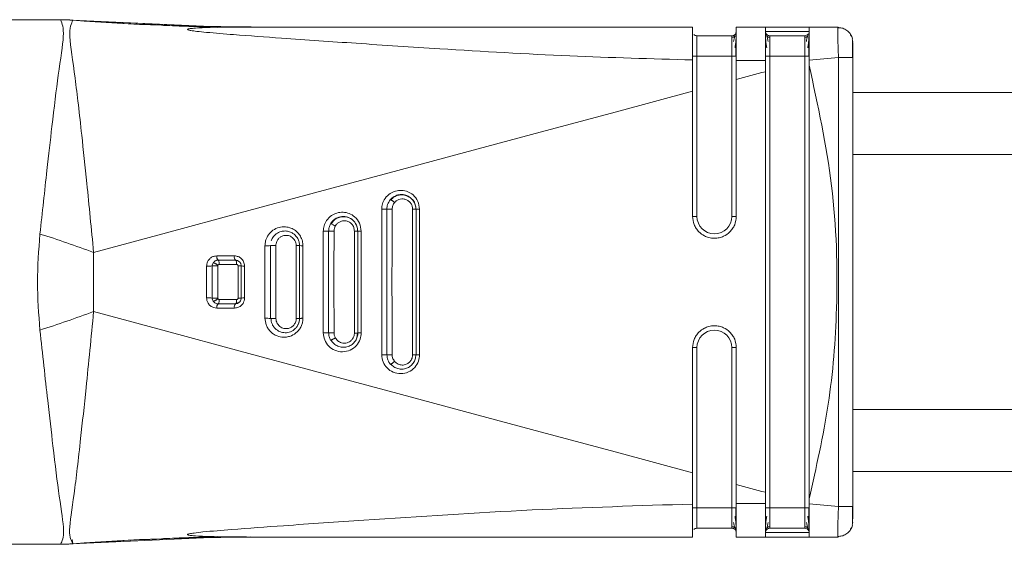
# Model space of a CAD drawing. Header units: millimetres. Extents: x -450 to 1926, y -64 to 425.
# Tile 12 of 41: x -213 to -179, y 391 to 409. Entities that reach past the tile are written whole.
import ezdxf

# ---------------------------------------------------------------- set-up
doc = ezdxf.new("R2010")
doc.units = ezdxf.units.MM
doc.linetypes.add('SLD-Solid', pattern=[0])

msp = doc.modelspace()

# ---------------------------------------------------------------- linework, layer by layer
at = {"color": 7, "linetype": 'SLD-Solid', "lineweight": 18}
for p, q in [((-227.196, 409.142), (-211.822, 409.142)), ((-211.488, 409.133), (-211.825, 409.142)), ((-211.375, 409.126), (-211.825, 409.142)), ((-211.822, 409.142), (-211.82, 409.142)), ((-206.647, 408.907), (-211.415, 409.129)), ((-207.021, 408.924), (-211.415, 409.129)), ((-211.377, 409.126), (-211.377, 409.126)), ((-205.859, 408.896), (-207.459, 408.925)), ((-205.855, 408.896), (-206.354, 408.905)), ((-190.096, 408.892), (-205.29, 408.892)), ((-187.596, 408.892), (-188.596, 408.892)), ((-186.096, 408.892), (-187.596, 408.892)), ((-185.096, 408.892), (-186.096, 408.892)), ((-185.096, 408.892), (-185.101, 408.853)), ((-188.746, 408.592), (-189.946, 408.592)), ((-186.096, 408.742), (-187.596, 408.742)), ((-186.246, 408.592), (-187.446, 408.592)), ((-184.596, 408.392), (-184.614, 408.485)), ((-184.604, 408.366), (-184.604, 408.437)), ((-189.946, 407.892), (-189.946, 402.392)), ((-188.746, 407.892), (-189.946, 407.892)), ((-188.746, 402.392), (-188.746, 407.892)), ((-187.446, 407.892), (-187.446, 392.392)), ((-186.246, 407.892), (-187.446, 407.892)), ((-186.246, 392.392), (-186.246, 407.892)), ((-185.086, 407.847), (-186.096, 407.754)), ((-185.086, 407.847), (-185.086, 392.438)), ((-184.596, 407.847), (-184.613, 407.847)), ((-184.596, 407.847), (-184.596, 392.438)), ((-190.096, 406.689), (-190.096, 407.761)), ((-186.096, 407.754), (-186.096, 407.585)), ((-118.186, 406.642), (-184.596, 406.642)), ((-118.186, 404.517), (-184.596, 404.517)), ((-200.775, 402.638), (-200.775, 397.647)), ((-199.714, 402.642), (-199.714, 397.642)), ((-199.596, 402.642), (-199.714, 402.642)), ((-199.596, 402.642), (-199.596, 397.642)), ((-199.596, 401.1), (-199.596, 402.642)), ((-199.473, 397.646), (-199.473, 402.638)), ((-190.096, 402.392), (-189.946, 402.392)), ((-188.596, 402.392), (-188.746, 402.392)), ((-202.779, 401.888), (-202.779, 398.397)), ((-202.596, 398.393), (-202.596, 401.892)), ((-201.711, 401.892), (-201.711, 398.392)), ((-201.596, 401.892), (-201.711, 401.892)), ((-201.596, 401.892), (-201.596, 398.392)), ((-210.668, 399.128), (-210.668, 401.157)), ((-204.783, 401.388), (-204.783, 398.897)), ((-204.596, 398.893), (-204.596, 401.392)), ((-204.407, 398.893), (-204.407, 401.392)), ((-203.596, 401.392), (-203.708, 401.392)), ((-203.708, 401.392), (-203.708, 398.892)), ((-203.596, 401.392), (-203.596, 398.892)), ((-206.39, 400.89), (-206.416, 400.888)), ((-206.396, 400.892), (-205.796, 400.892)), ((-206.354, 400.742), (-205.755, 400.742)), ((-206.596, 399.593), (-206.596, 400.692)), ((-206.405, 399.593), (-206.405, 400.692)), ((-205.705, 400.692), (-205.705, 399.592)), ((-205.596, 400.692), (-205.596, 399.592)), ((-206.396, 399.392), (-206.39, 399.396)), ((-205.796, 399.392), (-206.396, 399.392)), ((-205.755, 399.542), (-206.354, 399.542)), ((-205.596, 399.592), (-205.603, 399.592)), ((-199.596, 397.642), (-199.596, 399.193)), ((-203.596, 398.892), (-203.708, 398.892)), ((-201.596, 398.392), (-201.711, 398.392)), ((-201.626, 398.232), (-201.6, 398.392)), ((-190.096, 397.892), (-189.946, 397.892)), ((-189.946, 397.892), (-189.946, 392.392)), ((-188.746, 392.392), (-188.746, 397.892)), ((-188.596, 397.892), (-188.746, 397.892)), ((-199.596, 397.642), (-199.714, 397.642)), ((-118.186, 395.767), (-184.596, 395.767)), ((-184.596, 393.642), (-118.186, 393.642)), ((-186.096, 392.7), (-186.096, 392.531)), ((-188.746, 392.392), (-189.946, 392.392)), ((-188.596, 392.392), (-188.746, 392.392)), ((-186.246, 392.392), (-187.446, 392.392)), ((-186.096, 392.392), (-186.246, 392.392)), ((-185.086, 392.438), (-186.096, 392.531)), ((-188.746, 391.692), (-189.946, 391.692)), ((-187.595, 391.62), (-187.596, 391.606)), ((-186.246, 391.692), (-187.446, 391.692)), ((-184.596, 391.892), (-184.614, 391.8)), ((-211.415, 391.156), (-206.647, 391.378)), ((-211.415, 391.156), (-206.647, 391.378)), ((-211.404, 391.303), (-211.377, 391.161)), ((-207.448, 391.36), (-205.855, 391.389)), ((-206.768, 391.373), (-206.354, 391.38)), ((-190.096, 391.392), (-205.29, 391.392)), ((-187.596, 391.392), (-188.596, 391.392)), ((-187.596, 391.542), (-186.096, 391.542)), ((-187.596, 391.392), (-186.096, 391.392)), ((-185.096, 391.392), (-186.096, 391.392)), ((-185.102, 391.413), (-185.096, 391.392)), ((-227.196, 391.142), (-211.822, 391.142)), ((-211.825, 391.143), (-211.375, 391.159))]:
    msp.add_line(p, q, dxfattribs=at)
at = {"color": 7, "linetype": 'SLD-Solid', "lineweight": 18, "flags": 128}
for points in [[(-188.596, 407.892), (-188.598, 407.892), (-188.607, 407.892), (-188.621, 407.892), (-188.64, 407.892), (-188.662, 407.892), (-188.688, 407.892), (-188.716, 407.892), (-188.746, 407.892)], [(-186.096, 407.892), (-186.098, 407.892), (-186.107, 407.892), (-186.121, 407.892), (-186.14, 407.892), (-186.162, 407.892), (-186.188, 407.892), (-186.216, 407.892), (-186.246, 407.892)], [(-188.596, 407.091), (-188.471, 407.125), (-188.346, 407.158), (-188.221, 407.192), (-188.096, 407.225), (-187.971, 407.259), (-187.846, 407.292), (-187.721, 407.326), (-187.596, 407.359)], [(-210.668, 401.157), (-208.163, 401.832), (-205.634, 402.513), (-203.083, 403.2), (-200.513, 403.891), (-197.926, 404.586), (-195.326, 405.285), (-192.715, 405.986), (-190.096, 406.689)], [(-210.668, 399.128), (-208.163, 398.453), (-205.634, 397.772), (-203.083, 397.085), (-200.513, 396.394), (-197.926, 395.698), (-195.326, 395), (-192.715, 394.299), (-190.096, 393.596)], [(-188.596, 393.194), (-188.471, 393.16), (-188.346, 393.127), (-188.221, 393.093), (-188.096, 393.06), (-187.971, 393.026), (-187.846, 392.993), (-187.721, 392.959), (-187.596, 392.926)]]:
    msp.add_lwpolyline(points, dxfattribs=at)
at = {"color": 7, "linetype": 'SLD-Solid', "lineweight": 18}
for centre, radius, start, end in [((-211.748, 403.567), 5.57, 86.1769, 90.5995), ((-205.29, 489.022), 80.13, 265.64339, 269.99986), ((-188.746, 408.742), 0.15, 270, 0), ((-186.246, 408.742), 0.15, 270, 320.6906), ((-200.728, 404.343), 1.706, 268.4051, 274.4186), ((-200.723, 315.308), 87.334, 89.7977, 89.91687), ((-199.5, 403.673), 1.035, 264.6998, 271.498), ((-202.617, 401.714), 0.428, 54.2171, 78.721), ((-189.346, 402.392), 0.6, 180, 0), ((-222.48, 369.746), 33.558, 69.391, 72.7177), ((-202.728, 403.655), 1.768, 268.361, 274.2988), ((-202.691, 285.343), 116.549, 89.86212, 89.95306), ((-201.502, 402.948), 1.06, 264.9592, 271.3924), ((-204.729, 403.176), 1.789, 268.2904, 274.2827), ((-203.505, 402.448), 1.06, 265.0922, 271.3252), ((-206.27, 401.005), 0.169, 168.7435, 221.9554), ((-205.666, 401.005), 0.172, 168.8508, 221.0261), ((-206.732, 403.755), 3.065, 268.9755, 272.5392), ((-206.659, 221.292), 179.4, 89.91884, 89.97984), ((-205.507, 402.365), 1.675, 266.9844, 270.7971), ((-206.732, 396.531), 3.065, 87.4603, 91.0247), ((-206.27, 399.28), 0.169, 138.0445, 191.2565), ((-205.666, 399.279), 0.172, 138.9733, 191.1497), ((-205.507, 397.92), 1.675, 89.2028, 93.0156), ((-222.484, 430.537), 33.558, 287.2885, 290.6152), ((-204.729, 397.109), 1.788, 85.7175, 91.7101), ((-202.728, 396.63), 1.768, 85.7013, 91.6393), ((-201.502, 397.337), 1.06, 88.608, 95.0416), ((-189.346, 397.892), 0.6, 0, 180), ((-200.728, 395.942), 1.706, 85.5816, 91.5954), ((-199.5, 396.612), 1.035, 88.5027, 95.3013), ((-188.746, 391.542), 0.15, 359.9966, 90), ((-186.246, 391.542), 0.15, 22.9533, 90), ((-205.29, 311.263), 80.13, 90.00014, 94.35661), ((-211.748, 396.718), 5.57, 269.4004, 273.8231)]:
    msp.add_arc(centre, radius, start, end, dxfattribs=at)
for points, knots in [([(-212.511, 401.789), (-212.43, 402.533), (-212.289, 403.843), (-212.073, 405.714), (-211.877, 407.378), (-211.641, 408.762), (-211.75, 409.009), (-211.807, 409.136)], [0, 0, 0, 0, 0.1900085, 0.3346503, 0.5383376, 0.7615276, 1, 1, 1, 1]), ([(-211.807, 409.136), (-211.812, 409.138), (-211.82, 409.142), (-211.821, 409.142), (-211.822, 409.142)], [0, 0, 0, 0, 0.561067, 1, 1, 1, 1]), ([(-211.822, 409.142), (-211.739, 409.142), (-211.59, 409.14), (-211.442, 409.13), (-211.377, 409.126)], [0, 0, 0, 0, 0.559994, 1, 1, 1, 1]), ([(-210.668, 401.157), (-210.746, 401.96), (-210.882, 403.379), (-211.105, 405.447), (-211.308, 407.277), (-211.559, 408.777), (-211.439, 409.005), (-211.377, 409.124)], [0, 0, 0, 0, 0.190167, 0.336225, 0.540876, 0.762002, 1, 1, 1, 1]), ([(-211.377, 409.124), (-211.377, 409.125), (-211.378, 409.126), (-211.377, 409.126), (-211.377, 409.126)], [0, 0, 0, 0, 0.5563332, 1, 1, 1, 1]), ([(-211.377, 409.126), (-210.203, 409.051), (-208.106, 408.917), (-206.005, 408.9), (-205.081, 408.892)], [0, 0, 0, 0, 0.560021, 1, 1, 1, 1]), ([(-206.407, 408.877), (-206.74, 408.889), (-207.388, 408.912), (-207.983, 408.936), (-208.272, 408.948)], [0, 0, 0, 0, 0.515573, 1, 1, 1, 1]), ([(-205.29, 408.892), (-205.817, 408.891), (-206.454, 408.89), (-207.134, 408.858), (-207.315, 408.843), (-207.391, 408.83), (-207.418, 408.824), (-207.435, 408.818), (-207.443, 408.81), (-207.44, 408.802), (-207.419, 408.792), (-207.381, 408.782), (-207.286, 408.763), (-207.089, 408.738), (-206.603, 408.689), (-205.632, 408.612), (-203.918, 408.488), (-201.557, 408.325), (-198.258, 408.109), (-194.404, 407.884), (-191.503, 407.801), (-190.096, 407.761)], [0, 0, 0, 0, 0.079633, 0.096416, 0.106506, 0.108989, 0.110947, 0.112535, 0.113904, 0.115836, 0.117972, 0.120667, 0.124353, 0.135955, 0.15357, 0.20236, 0.286651, 0.417176, 0.562519, 0.787792, 1, 1, 1, 1]), ([(-190.096, 408.564), (-190.096, 408.657), (-190.096, 408.847), (-190.096, 408.877), (-190.096, 408.892)], [0, 0, 0, 0, 0.489594, 1, 1, 1, 1]), ([(-188.596, 407.741), (-188.596, 407.897), (-188.596, 408.209), (-188.596, 408.585), (-188.596, 408.842), (-188.596, 408.876), (-188.596, 408.892)], [0, 0, 0, 0, 0.249034, 0.499186, 0.749184, 1, 1, 1, 1]), ([(-187.596, 407.738), (-187.596, 407.897), (-187.596, 408.206), (-187.595, 408.58), (-187.596, 408.841), (-187.596, 408.875), (-187.596, 408.892)], [0, 0, 0, 0, 0.256857, 0.499427, 0.744777, 1, 1, 1, 1]), ([(-186.096, 407.754), (-186.096, 407.904), (-186.096, 408.204), (-186.096, 408.576), (-186.096, 408.847), (-186.096, 408.877), (-186.096, 408.892)], [0, 0, 0, 0, 0.250255, 0.500093, 0.749776, 1, 1, 1, 1]), ([(-184.631, 408.563), (-184.655, 408.609), (-184.703, 408.702), (-184.825, 408.803), (-184.966, 408.866), (-185.066, 408.87), (-185.114, 408.873)], [0, 0, 0, 0, 0.25578, 0.515825, 0.767388, 1, 1, 1, 1]), ([(-185.101, 408.853), (-185.103, 408.843), (-185.109, 408.813), (-185.109, 408.601), (-185.104, 408.322), (-185.095, 408.06), (-185.089, 407.919), (-185.086, 407.847)], [0, 0, 0, 0, 0.149471, 0.429111, 0.704279, 0.849702, 1, 1, 1, 1]), ([(-184.631, 408.563), (-184.655, 408.609), (-184.703, 408.702), (-184.825, 408.803), (-184.959, 408.863), (-185.051, 408.868), (-185.091, 408.87)], [0, 0, 0, 0, 0.265791, 0.536014, 0.797424, 1, 1, 1, 1]), ([(-190.096, 407.761), (-190.096, 407.919), (-190.096, 408.229), (-190.096, 408.454), (-190.096, 408.564)], [0, 0, 0, 0, 0.509532, 1, 1, 1, 1]), ([(-190.054, 408.64), (-190.053, 408.639), (-190.042, 408.621), (-190.003, 408.6), (-189.965, 408.595), (-189.946, 408.592)], [0, 0, 0, 0, 0.038266, 0.519133, 1, 1, 1, 1]), ([(-189.946, 408.592), (-189.946, 408.582), (-189.946, 408.561), (-189.946, 408.399), (-189.946, 408.168), (-189.946, 407.984), (-189.946, 407.892)], [0, 0, 0, 0, 0.250154, 0.499436, 0.749043, 1, 1, 1, 1]), ([(-188.746, 407.892), (-188.746, 407.984), (-188.746, 408.168), (-188.746, 408.399), (-188.746, 408.561), (-188.746, 408.582), (-188.746, 408.592)], [0, 0, 0, 0, 0.250957, 0.500564, 0.749846, 1, 1, 1, 1]), ([(-188.639, 408.58), (-188.647, 408.573), (-188.662, 408.561), (-188.689, 408.548), (-188.717, 408.54), (-188.736, 408.539), (-188.746, 408.539)], [0, 0, 0, 0, 0.262688, 0.519982, 0.767001, 1, 1, 1, 1]), ([(-188.619, 408.662), (-188.624, 408.652), (-188.633, 408.634), (-188.655, 408.557), (-188.676, 408.458), (-188.69, 408.393)], [0, 0, 0, 0, 0.258386, 0.511098, 1, 1, 1, 1]), ([(-188.639, 408.175), (-188.632, 408.223), (-188.618, 408.321), (-188.605, 408.457), (-188.597, 408.583), (-188.596, 408.646), (-188.596, 408.678)], [0, 0, 0, 0, 0.238341, 0.484239, 0.738095, 1, 1, 1, 1]), ([(-188.596, 408.565), (-188.596, 408.575), (-188.596, 408.615), (-188.596, 408.636), (-188.596, 408.652)], [0, 0, 0, 0, 0.2721124, 1, 1, 1, 1]), ([(-187.596, 408.742), (-187.596, 408.727), (-187.596, 408.698), (-187.596, 408.512), (-187.596, 408.318), (-187.596, 408.121), (-187.596, 407.972), (-187.596, 407.892)], [0, 0, 0, 0, 0.2760948, 0.5225118, 0.6631331, 0.8208207, 1, 1, 1, 1]), ([(-187.596, 408.679), (-187.595, 408.647), (-187.595, 408.584), (-187.587, 408.459), (-187.573, 408.323), (-187.559, 408.225), (-187.552, 408.177)], [0, 0, 0, 0, 0.261923, 0.515785, 0.761658, 1, 1, 1, 1]), ([(-187.502, 408.395), (-187.52, 408.463), (-187.547, 408.566), (-187.573, 408.653), (-187.581, 408.676), (-187.585, 408.688)], [0, 0, 0, 0, 0.485076, 0.738499, 1, 1, 1, 1]), ([(-187.446, 408.539), (-187.455, 408.54), (-187.474, 408.54), (-187.502, 408.548), (-187.529, 408.561), (-187.544, 408.573), (-187.552, 408.579)], [0, 0, 0, 0, 0.233002, 0.48002, 0.737312, 1, 1, 1, 1]), ([(-187.446, 408.592), (-187.446, 408.582), (-187.446, 408.561), (-187.446, 408.399), (-187.446, 408.168), (-187.446, 407.984), (-187.446, 407.892)], [0, 0, 0, 0, 0.250154, 0.499436, 0.749043, 1, 1, 1, 1]), ([(-186.246, 407.892), (-186.246, 407.984), (-186.246, 408.168), (-186.246, 408.399), (-186.246, 408.561), (-186.246, 408.582), (-186.246, 408.592)], [0, 0, 0, 0, 0.250957, 0.500564, 0.749846, 1, 1, 1, 1]), ([(-186.139, 408.58), (-186.147, 408.573), (-186.162, 408.561), (-186.189, 408.548), (-186.217, 408.54), (-186.236, 408.539), (-186.246, 408.539)], [0, 0, 0, 0, 0.262688, 0.519982, 0.767001, 1, 1, 1, 1]), ([(-186.119, 408.662), (-186.124, 408.652), (-186.133, 408.634), (-186.155, 408.557), (-186.176, 408.458), (-186.19, 408.393)], [0, 0, 0, 0, 0.2583861, 0.5110976, 1, 1, 1, 1]), ([(-186.139, 408.175), (-186.132, 408.223), (-186.118, 408.321), (-186.105, 408.457), (-186.097, 408.583), (-186.096, 408.646), (-186.096, 408.678)], [0, 0, 0, 0, 0.238341, 0.484239, 0.738095, 1, 1, 1, 1]), ([(-184.604, 408.483), (-184.612, 408.513), (-184.628, 408.577), (-184.661, 408.596), (-184.678, 408.607)], [0, 0, 0, 0, 0.475268, 1, 1, 1, 1]), ([(-190.096, 408.493), (-190.096, 408.477), (-190.096, 408.418), (-190.096, 408.295), (-190.096, 408.108), (-190.096, 407.967), (-190.096, 407.892)], [0, 0, 0, 0, 0.1011808, 0.3670655, 0.6645026, 1, 1, 1, 1]), ([(-188.606, 407.885), (-188.606, 407.937), (-188.606, 408.042), (-188.606, 408.193), (-188.606, 408.334), (-188.606, 408.413), (-188.606, 408.452)], [0, 0, 0, 0, 0.250243, 0.500316, 0.750205, 1, 1, 1, 1]), ([(-186.106, 407.885), (-186.106, 407.937), (-186.106, 408.042), (-186.106, 408.193), (-186.106, 408.334), (-186.106, 408.413), (-186.106, 408.452)], [0, 0, 0, 0, 0.250243, 0.500316, 0.750205, 1, 1, 1, 1]), ([(-184.604, 408.234), (-184.604, 408.272), (-184.604, 408.36), (-184.604, 408.409), (-184.604, 408.437)], [0, 0, 0, 0, 0.429234, 1, 1, 1, 1]), ([(-184.604, 407.841), (-184.604, 407.904), (-184.604, 408.03), (-184.604, 408.181), (-184.604, 408.249), (-184.604, 408.272)], [0, 0, 0, 0, 0.3973457, 0.7943908, 1, 1, 1, 1]), ([(-184.604, 407.841), (-184.604, 407.904), (-184.604, 408.029), (-184.604, 408.166), (-184.604, 408.223), (-184.604, 408.234)], [0, 0, 0, 0, 0.445098, 0.889843, 1, 1, 1, 1]), ([(-184.596, 408.36), (-184.596, 408.355), (-184.596, 408.337), (-184.596, 408.214), (-184.596, 408.036), (-184.596, 407.91), (-184.596, 407.847)], [0, 0, 0, 0, 0.123721, 0.463842, 0.732823, 1, 1, 1, 1]), ([(-184.613, 407.847), (-184.618, 407.847), (-184.631, 407.847), (-184.732, 407.847), (-184.892, 407.847), (-185.022, 407.847), (-185.086, 407.847)], [0, 0, 0, 0, 0.151362, 0.434241, 0.717121, 1, 1, 1, 1]), ([(-188.596, 407.741), (-188.596, 407.618), (-188.596, 407.402), (-188.596, 407.185), (-188.596, 407.091)], [0, 0, 0, 0, 0.570582, 1, 1, 1, 1]), ([(-188.596, 407.741), (-188.408, 407.74), (-188.074, 407.738), (-187.741, 407.738), (-187.596, 407.738)], [0, 0, 0, 0, 0.563222, 1, 1, 1, 1]), ([(-187.596, 407.359), (-187.596, 407.429), (-187.596, 407.556), (-187.596, 407.682), (-187.596, 407.738)], [0, 0, 0, 0, 0.5536399, 1, 1, 1, 1]), ([(-186.096, 407.585), (-185.796, 406.21), (-185.197, 403.463), (-185.077, 399.538), (-185.361, 395.933), (-185.85, 393.779), (-186.096, 392.7)], [0, 0, 0, 0, 0.28024, 0.559855, 0.779601, 1, 1, 1, 1]), ([(-186.096, 407.585), (-186.096, 404.807), (-186.096, 399.845), (-186.096, 394.883), (-186.096, 392.7)], [0, 0, 0, 0, 0.559993, 1, 1, 1, 1]), ([(-187.596, 392.926), (-187.596, 395.62), (-187.596, 400.431), (-187.596, 405.242), (-187.596, 407.359)], [0, 0, 0, 0, 0.560031, 1, 1, 1, 1]), ([(-188.596, 407.091), (-188.596, 406.214), (-188.596, 404.648), (-188.596, 403.082), (-188.596, 402.392)], [0, 0, 0, 0, 0.560002, 1, 1, 1, 1]), ([(-190.096, 402.392), (-190.096, 403.194), (-190.096, 404.627), (-190.096, 406.059), (-190.096, 406.689)], [0, 0, 0, 0, 0.559985, 1, 1, 1, 1]), ([(-199.473, 402.638), (-199.485, 402.731), (-199.508, 402.917), (-199.673, 403.127), (-199.874, 403.25), (-200.085, 403.297), (-200.296, 403.275), (-200.499, 403.184), (-200.66, 403.028), (-200.758, 402.832), (-200.77, 402.699), (-200.775, 402.638)], [0, 0, 0, 0, 0.134387, 0.270116, 0.373824, 0.479039, 0.584256, 0.685463, 0.805996, 0.909843, 1, 1, 1, 1]), ([(-200.478, 402.964), (-200.451, 402.992), (-200.396, 403.049), (-200.28, 403.114), (-200.126, 403.152), (-199.953, 403.133), (-199.802, 403.056), (-199.688, 402.946), (-199.611, 402.805), (-199.601, 402.696), (-199.596, 402.642)], [0, 0, 0, 0, 0.095895, 0.194773, 0.322721, 0.484171, 0.61556, 0.73382, 0.86996, 1, 1, 1, 1]), ([(-199.6, 402.635), (-199.604, 402.686), (-199.611, 402.787), (-199.68, 402.925), (-199.783, 403.035), (-199.915, 403.109), (-200.062, 403.14), (-200.211, 403.125), (-200.352, 403.067), (-200.424, 402.996), (-200.46, 402.961)], [0, 0, 0, 0, 0.124866, 0.249809, 0.374627, 0.499292, 0.623933, 0.748773, 0.874061, 1, 1, 1, 1]), ([(-200.596, 402.642), (-200.592, 402.696), (-200.581, 402.814), (-200.515, 402.911), (-200.478, 402.964)], [0, 0, 0, 0, 0.457769, 1, 1, 1, 1]), ([(-200.478, 402.964), (-200.477, 402.965), (-200.473, 402.966), (-200.461, 402.962), (-200.446, 402.954), (-200.428, 402.943), (-200.407, 402.929), (-200.384, 402.911), (-200.358, 402.89), (-200.34, 402.875), (-200.331, 402.868)], [0, 0, 0, 0, 0.136994, 0.267534, 0.389021, 0.499979, 0.610951, 0.732451, 0.863, 1, 1, 1, 1]), ([(-200.415, 402.642), (-200.41, 402.685), (-200.402, 402.768), (-200.354, 402.836), (-200.331, 402.868)], [0, 0, 0, 0, 0.522143, 1, 1, 1, 1]), ([(-200.331, 402.868), (-200.312, 402.887), (-200.272, 402.929), (-200.189, 402.974), (-200.086, 402.998), (-199.974, 402.987), (-199.868, 402.94), (-199.783, 402.861), (-199.725, 402.758), (-199.718, 402.681), (-199.714, 402.642)], [0, 0, 0, 0, 0.093826, 0.204031, 0.329319, 0.463373, 0.598394, 0.732574, 0.866939, 1, 1, 1, 1]), ([(-201.477, 401.889), (-201.489, 401.982), (-201.513, 402.17), (-201.681, 402.381), (-201.886, 402.504), (-202.1, 402.548), (-202.313, 402.521), (-202.513, 402.427), (-202.668, 402.271), (-202.763, 402.079), (-202.774, 401.948), (-202.779, 401.888)], [0, 0, 0, 0, 0.135185, 0.272261, 0.377488, 0.484751, 0.591543, 0.692042, 0.810013, 0.911732, 1, 1, 1, 1]), ([(-200.596, 397.643), (-200.598, 398.579), (-200.601, 400.245), (-200.598, 401.912), (-200.596, 402.642)], [0, 0, 0, 0, 0.561705, 1, 1, 1, 1]), ([(-200.415, 397.643), (-200.418, 398.579), (-200.424, 400.245), (-200.417, 401.911), (-200.415, 402.642)], [0, 0, 0, 0, 0.561693, 1, 1, 1, 1]), ([(-202.596, 401.892), (-202.593, 401.935), (-202.587, 402.02), (-202.551, 402.096), (-202.533, 402.134)], [0, 0, 0, 0, 0.50105, 1, 1, 1, 1]), ([(-202.533, 402.134), (-202.512, 402.167), (-202.468, 402.235), (-202.368, 402.318), (-202.258, 402.371), (-202.143, 402.394), (-202.007, 402.393), (-201.855, 402.343), (-201.713, 402.229), (-201.615, 402.076), (-201.602, 401.953), (-201.596, 401.892)], [0, 0, 0, 0, 0.088729, 0.182864, 0.293162, 0.36578, 0.450942, 0.602861, 0.721548, 0.864409, 1, 1, 1, 1]), ([(-201.672, 402.138), (-201.68, 402.156), (-201.712, 402.223), (-201.813, 402.307), (-201.959, 402.376), (-202.121, 402.391), (-202.278, 402.354), (-202.42, 402.268), (-202.483, 402.178), (-202.515, 402.133)], [0, 0, 0, 0, 0.056988, 0.213687, 0.370114, 0.526557, 0.683434, 0.841164, 1, 1, 1, 1]), ([(-202.367, 402.062), (-202.353, 402.084), (-202.322, 402.132), (-202.249, 402.193), (-202.148, 402.238), (-202.026, 402.248), (-201.902, 402.213), (-201.798, 402.135), (-201.726, 402.023), (-201.716, 401.936), (-201.711, 401.892)], [0, 0, 0, 0, 0.084422, 0.185892, 0.306091, 0.441556, 0.582282, 0.721931, 0.861634, 1, 1, 1, 1]), ([(-201.6, 401.885), (-201.602, 401.94), (-201.607, 402.031), (-201.653, 402.108), (-201.672, 402.138)], [0, 0, 0, 0, 0.610837, 1, 1, 1, 1]), ([(-190.096, 402.392), (-190.085, 402.298), (-190.07, 402.153), (-189.977, 401.979), (-189.865, 401.84), (-189.716, 401.73), (-189.534, 401.659), (-189.358, 401.635), (-189.184, 401.654), (-188.996, 401.718), (-188.837, 401.828), (-188.718, 401.973), (-188.622, 402.148), (-188.606, 402.295), (-188.596, 402.392)], [0, 0, 0, 0, 0.120108, 0.183377, 0.248622, 0.347038, 0.415602, 0.496941, 0.57136, 0.638217, 0.748801, 0.813411, 0.876907, 1, 1, 1, 1]), ([(-212.511, 398.495), (-212.553, 399.044), (-212.638, 400.142), (-212.553, 401.24), (-212.511, 401.789)], [0, 0, 0, 0, 0.4999724, 1, 1, 1, 1]), ([(-203.48, 401.389), (-203.484, 401.441), (-203.492, 401.555), (-203.556, 401.706), (-203.652, 401.836), (-203.774, 401.939), (-203.938, 402.017), (-204.14, 402.048), (-204.36, 402.009), (-204.557, 401.895), (-204.694, 401.733), (-204.77, 401.559), (-204.778, 401.443), (-204.783, 401.388)], [0, 0, 0, 0, 0.075669, 0.164787, 0.233499, 0.310956, 0.398367, 0.4985, 0.611916, 0.727202, 0.830679, 0.920924, 1, 1, 1, 1]), ([(-204.565, 401.565), (-204.561, 401.576), (-204.537, 401.636), (-204.466, 401.743), (-204.346, 401.833), (-204.215, 401.883), (-204.083, 401.9), (-203.942, 401.875), (-203.826, 401.819), (-203.731, 401.741), (-203.656, 401.642), (-203.605, 401.52), (-203.599, 401.434), (-203.596, 401.392)], [0, 0, 0, 0, 0.0236084, 0.1396056, 0.2697524, 0.340778, 0.4429848, 0.5541538, 0.6464589, 0.720712, 0.8173315, 0.9103731, 1, 1, 1, 1]), ([(-202.411, 398.393), (-202.412, 399.041), (-202.415, 400.208), (-202.412, 401.374), (-202.411, 401.892)], [0, 0, 0, 0, 0.555969, 1, 1, 1, 1]), ([(-202.411, 401.892), (-202.408, 401.926), (-202.404, 401.986), (-202.378, 402.039), (-202.367, 402.062)], [0, 0, 0, 0, 0.573714, 1, 1, 1, 1]), ([(-201.596, 398.392), (-201.596, 399.076), (-201.596, 400.242), (-201.596, 401.409), (-201.596, 401.892)], [0, 0, 0, 0, 0.585648, 1, 1, 1, 1]), ([(-201.477, 398.396), (-201.477, 399.078), (-201.477, 400.242), (-201.477, 401.406), (-201.477, 401.889)], [0, 0, 0, 0, 0.585647, 1, 1, 1, 1]), ([(-204.407, 401.392), (-204.406, 401.414), (-204.403, 401.463), (-204.377, 401.544), (-204.325, 401.625), (-204.244, 401.695), (-204.136, 401.741), (-204.007, 401.747), (-203.864, 401.698), (-203.764, 401.597), (-203.715, 401.484), (-203.711, 401.423), (-203.708, 401.392)], [0, 0, 0, 0, 0.058992, 0.132132, 0.227579, 0.317583, 0.425083, 0.546249, 0.671117, 0.835444, 0.918174, 1, 1, 1, 1]), ([(-204.595, 401.392), (-204.594, 401.392), (-204.592, 401.392), (-204.577, 401.392), (-204.559, 401.392), (-204.536, 401.392), (-204.51, 401.392), (-204.479, 401.392), (-204.443, 401.392), (-204.42, 401.392), (-204.407, 401.392)], [0, 0, 0, 0, 0.137223, 0.267433, 0.387963, 0.497455, 0.608552, 0.730615, 0.862046, 1, 1, 1, 1]), ([(-203.596, 398.892), (-203.596, 399.375), (-203.596, 400.208), (-203.596, 401.041), (-203.596, 401.392)], [0, 0, 0, 0, 0.578624, 1, 1, 1, 1]), ([(-203.48, 398.896), (-203.481, 399.377), (-203.481, 400.208), (-203.481, 401.039), (-203.48, 401.389)], [0, 0, 0, 0, 0.578625, 1, 1, 1, 1]), ([(-206.436, 401.038), (-206.465, 401.036), (-206.527, 401.032), (-206.621, 400.991), (-206.701, 400.925), (-206.755, 400.843), (-206.782, 400.764), (-206.785, 400.713), (-206.786, 400.69)], [0, 0, 0, 0, 0.162686, 0.346492, 0.557609, 0.726171, 0.874109, 1, 1, 1, 1]), ([(-206.596, 400.692), (-206.594, 400.713), (-206.591, 400.751), (-206.573, 400.784), (-206.565, 400.799)], [0, 0, 0, 0, 0.542875, 1, 1, 1, 1]), ([(-206.565, 400.799), (-206.563, 400.8), (-206.561, 400.802), (-206.549, 400.8), (-206.531, 400.795), (-206.508, 400.784), (-206.48, 400.77), (-206.451, 400.754), (-206.423, 400.736), (-206.405, 400.725), (-206.397, 400.719)], [0, 0, 0, 0, 0.1137724, 0.2366497, 0.3664462, 0.5000007, 0.6335551, 0.7633513, 0.8862281, 1, 1, 1, 1]), ([(-206.391, 400.889), (-206.404, 400.889), (-206.431, 400.889), (-206.471, 400.877), (-206.502, 400.862), (-206.516, 400.849), (-206.52, 400.846)], [0, 0, 0, 0, 0.275568, 0.577942, 0.880948, 1, 1, 1, 1]), ([(-205.835, 401.039), (-205.947, 401.039), (-206.148, 401.039), (-206.348, 401.038), (-206.436, 401.038)], [0, 0, 0, 0, 0.5619577, 1, 1, 1, 1]), ([(-206.397, 400.719), (-206.394, 400.722), (-206.39, 400.729), (-206.38, 400.736), (-206.368, 400.741), (-206.359, 400.742), (-206.354, 400.742)], [0, 0, 0, 0, 0.229475, 0.460672, 0.730808, 1, 1, 1, 1]), ([(-205.484, 400.69), (-205.491, 400.741), (-205.503, 400.841), (-205.592, 400.952), (-205.705, 401.024), (-205.789, 401.034), (-205.835, 401.039)], [0, 0, 0, 0, 0.27039, 0.535775, 0.744539, 1, 1, 1, 1]), ([(-205.599, 400.692), (-205.599, 400.705), (-205.601, 400.733), (-205.614, 400.772), (-205.634, 400.808), (-205.661, 400.838), (-205.694, 400.862), (-205.73, 400.878), (-205.761, 400.886), (-205.78, 400.886), (-205.785, 400.886)], [0, 0, 0, 0, 0.136117, 0.27231, 0.408174, 0.543208, 0.67737, 0.810754, 0.943671, 1, 1, 1, 1]), ([(-205.755, 400.742), (-205.75, 400.742), (-205.738, 400.741), (-205.725, 400.733), (-205.716, 400.724), (-205.71, 400.714), (-205.706, 400.704), (-205.706, 400.696), (-205.705, 400.692)], [0, 0, 0, 0, 0.2216346, 0.4400982, 0.584189, 0.7205944, 0.8567161, 1, 1, 1, 1]), ([(-206.786, 400.69), (-206.786, 400.485), (-206.787, 400.12), (-206.786, 399.756), (-206.786, 399.595)], [0, 0, 0, 0, 0.560123, 1, 1, 1, 1]), ([(-206.405, 400.692), (-206.404, 400.697), (-206.404, 400.707), (-206.399, 400.715), (-206.397, 400.719)], [0, 0, 0, 0, 0.514525, 1, 1, 1, 1]), ([(-205.484, 399.595), (-205.484, 399.796), (-205.484, 400.161), (-205.484, 400.526), (-205.484, 400.69)], [0, 0, 0, 0, 0.551131, 1, 1, 1, 1]), ([(-206.786, 399.595), (-206.784, 399.566), (-206.779, 399.501), (-206.736, 399.403), (-206.656, 399.315), (-206.55, 399.257), (-206.472, 399.25), (-206.436, 399.247)], [0, 0, 0, 0, 0.15664, 0.347141, 0.566253, 0.797598, 1, 1, 1, 1]), ([(-206.565, 399.486), (-206.574, 399.502), (-206.592, 399.535), (-206.594, 399.573), (-206.596, 399.593)], [0, 0, 0, 0, 0.495741, 1, 1, 1, 1]), ([(-206.596, 399.593), (-206.595, 399.593), (-206.592, 399.593), (-206.58, 399.593), (-206.56, 399.593), (-206.534, 399.593), (-206.502, 399.593), (-206.469, 399.593), (-206.436, 399.593), (-206.415, 399.593), (-206.405, 399.593)], [0, 0, 0, 0, 0.113929, 0.236843, 0.366573, 0.5, 0.633427, 0.763157, 0.886071, 1, 1, 1, 1]), ([(-206.565, 399.486), (-206.563, 399.485), (-206.561, 399.483), (-206.549, 399.484), (-206.531, 399.49), (-206.508, 399.501), (-206.48, 399.515), (-206.451, 399.531), (-206.423, 399.548), (-206.405, 399.56), (-206.397, 399.566)], [0, 0, 0, 0, 0.113774, 0.236652, 0.366448, 0.500002, 0.633556, 0.763352, 0.886228, 1, 1, 1, 1]), ([(-206.557, 399.489), (-206.546, 399.474), (-206.525, 399.445), (-206.481, 399.414), (-206.435, 399.396), (-206.404, 399.395), (-206.39, 399.395)], [0, 0, 0, 0, 0.267922, 0.531824, 0.792487, 1, 1, 1, 1]), ([(-206.397, 399.566), (-206.399, 399.57), (-206.404, 399.579), (-206.404, 399.588), (-206.405, 399.593)], [0, 0, 0, 0, 0.556659, 1, 1, 1, 1]), ([(-206.354, 399.542), (-206.358, 399.543), (-206.366, 399.543), (-206.377, 399.548), (-206.388, 399.555), (-206.394, 399.562), (-206.397, 399.566)], [0, 0, 0, 0, 0.2307988, 0.45919, 0.7320226, 1, 1, 1, 1]), ([(-206.39, 399.396), (-206.387, 399.398), (-206.378, 399.402), (-206.366, 399.434), (-206.356, 399.483), (-206.355, 399.523), (-206.354, 399.542)], [0, 0, 0, 0, 0.182912, 0.455275, 0.727637, 1, 1, 1, 1]), ([(-205.835, 399.246), (-205.788, 399.252), (-205.696, 399.262), (-205.596, 399.332), (-205.533, 399.411), (-205.493, 399.494), (-205.487, 399.56), (-205.484, 399.595)], [0, 0, 0, 0, 0.261453, 0.508983, 0.649421, 0.811251, 1, 1, 1, 1]), ([(-205.785, 399.399), (-205.78, 399.399), (-205.761, 399.399), (-205.73, 399.407), (-205.694, 399.423), (-205.661, 399.447), (-205.634, 399.477), (-205.614, 399.513), (-205.601, 399.552), (-205.599, 399.58), (-205.599, 399.593)], [0, 0, 0, 0, 0.056351, 0.189271, 0.322658, 0.456811, 0.59185, 0.727707, 0.863912, 1, 1, 1, 1]), ([(-205.781, 399.414), (-205.769, 399.414), (-205.745, 399.415), (-205.711, 399.425), (-205.679, 399.442), (-205.651, 399.466), (-205.628, 399.495), (-205.612, 399.529), (-205.603, 399.562), (-205.603, 399.584), (-205.603, 399.592)], [0, 0, 0, 0, 0.127996, 0.256077, 0.384726, 0.514235, 0.6447, 0.77607, 0.907997, 1, 1, 1, 1]), ([(-205.705, 399.592), (-205.706, 399.587), (-205.707, 399.575), (-205.715, 399.562), (-205.724, 399.552), (-205.734, 399.547), (-205.744, 399.543), (-205.752, 399.543), (-205.755, 399.542)], [0, 0, 0, 0, 0.217305, 0.430777, 0.575827, 0.714334, 0.853388, 1, 1, 1, 1]), ([(-205.603, 399.592), (-205.603, 399.592), (-205.606, 399.592), (-205.625, 399.592), (-205.659, 399.592), (-205.69, 399.592), (-205.705, 399.592)], [0, 0, 0, 0, 0.026954, 0.351303, 0.675651, 1, 1, 1, 1]), ([(-211.377, 391.161), (-211.439, 391.259), (-211.561, 391.453), (-211.339, 392.776), (-211.139, 394.533), (-210.904, 396.691), (-210.754, 398.239), (-210.668, 399.128)], [0, 0, 0, 0, 0.215583, 0.424685, 0.63353, 0.789403, 1, 1, 1, 1]), ([(-206.436, 399.247), (-206.324, 399.246), (-206.124, 399.246), (-205.923, 399.246), (-205.835, 399.246)], [0, 0, 0, 0, 0.558055, 1, 1, 1, 1]), ([(-204.783, 398.897), (-204.775, 398.821), (-204.763, 398.704), (-204.691, 398.558), (-204.636, 398.485), (-204.572, 398.417), (-204.493, 398.353), (-204.346, 398.276), (-204.176, 398.242), (-204.01, 398.254), (-203.841, 398.305), (-203.696, 398.402), (-203.587, 398.532), (-203.526, 398.647), (-203.487, 398.77), (-203.483, 398.854), (-203.48, 398.896)], [0, 0, 0, 0, 0.108868, 0.170073, 0.235648, 0.243541, 0.308214, 0.38546, 0.48989, 0.563467, 0.631506, 0.750347, 0.814407, 0.877392, 0.939244, 1, 1, 1, 1]), ([(-204.596, 398.893), (-204.595, 398.893), (-204.592, 398.893), (-204.585, 398.893), (-204.578, 398.893), (-204.577, 398.893)], [0, 0, 0, 0, 0.445046, 0.925147, 1, 1, 1, 1]), ([(-204.578, 398.903), (-204.576, 398.87), (-204.573, 398.803), (-204.543, 398.707), (-204.497, 398.619), (-204.414, 398.518), (-204.278, 398.427), (-204.088, 398.389), (-203.898, 398.426), (-203.763, 398.516), (-203.689, 398.601), (-203.667, 398.644), (-203.66, 398.658)], [0, 0, 0, 0, 0.075886, 0.151571, 0.226946, 0.301943, 0.45009, 0.597139, 0.743746, 0.890512, 0.964424, 1, 1, 1, 1]), ([(-204.577, 398.893), (-204.572, 398.893), (-204.561, 398.893), (-204.536, 398.893), (-204.505, 398.893), (-204.471, 398.893), (-204.438, 398.893), (-204.417, 398.893), (-204.407, 398.893)], [0, 0, 0, 0, 0.148617, 0.327954, 0.507287, 0.681651, 0.84686, 1, 1, 1, 1]), ([(-203.708, 398.892), (-203.71, 398.871), (-203.712, 398.822), (-203.739, 398.741), (-203.79, 398.659), (-203.872, 398.589), (-203.98, 398.544), (-204.109, 398.538), (-204.252, 398.587), (-204.352, 398.688), (-204.4, 398.801), (-204.405, 398.863), (-204.407, 398.893)], [0, 0, 0, 0, 0.05889, 0.131984, 0.227373, 0.317308, 0.424713, 0.545782, 0.670567, 0.834795, 0.917467, 1, 1, 1, 1]), ([(-203.596, 398.892), (-203.598, 398.858), (-203.603, 398.788), (-203.625, 398.706), (-203.654, 398.666), (-203.661, 398.655)], [0, 0, 0, 0, 0.414742, 0.836034, 1, 1, 1, 1]), ([(-203.66, 398.658), (-203.652, 398.672), (-203.628, 398.715), (-203.605, 398.795), (-203.601, 398.86), (-203.599, 398.892)], [0, 0, 0, 0, 0.20608, 0.603144, 1, 1, 1, 1]), ([(-203.48, 398.896), (-203.496, 398.896), (-203.526, 398.896), (-203.562, 398.895), (-203.59, 398.894), (-203.594, 398.893), (-203.596, 398.892)], [0, 0, 0, 0, 0.243609, 0.467621, 0.72131, 1, 1, 1, 1]), ([(-211.807, 391.149), (-211.75, 391.256), (-211.637, 391.468), (-211.847, 392.694), (-212.04, 394.293), (-212.267, 396.243), (-212.421, 397.669), (-212.511, 398.495)], [0, 0, 0, 0, 0.215496, 0.427053, 0.635274, 0.788728, 1, 1, 1, 1]), ([(-202.779, 398.397), (-202.769, 398.313), (-202.75, 398.145), (-202.602, 397.93), (-202.385, 397.782), (-202.118, 397.729), (-201.85, 397.789), (-201.634, 397.948), (-201.5, 398.165), (-201.484, 398.323), (-201.477, 398.396)], [0, 0, 0, 0, 0.121562, 0.244482, 0.372443, 0.505911, 0.640023, 0.770914, 0.893144, 1, 1, 1, 1]), ([(-202.596, 398.393), (-202.595, 398.393), (-202.592, 398.393), (-202.58, 398.393), (-202.561, 398.393), (-202.536, 398.393), (-202.506, 398.393), (-202.473, 398.393), (-202.441, 398.393), (-202.421, 398.393), (-202.411, 398.393)], [0, 0, 0, 0, 0.11449, 0.237535, 0.367026, 0.499999, 0.632972, 0.762464, 0.885509, 1, 1, 1, 1]), ([(-202.533, 398.151), (-202.551, 398.189), (-202.587, 398.265), (-202.593, 398.35), (-202.596, 398.393)], [0, 0, 0, 0, 0.499024, 1, 1, 1, 1]), ([(-202.367, 398.223), (-202.381, 398.255), (-202.406, 398.309), (-202.409, 398.368), (-202.411, 398.393)], [0, 0, 0, 0, 0.584591, 1, 1, 1, 1]), ([(-201.711, 398.392), (-201.712, 398.373), (-201.714, 398.332), (-201.733, 398.264), (-201.773, 398.186), (-201.838, 398.117), (-201.921, 398.067), (-202.013, 398.041), (-202.133, 398.042), (-202.27, 398.093), (-202.335, 398.18), (-202.367, 398.223)], [0, 0, 0, 0, 0.0609743, 0.1340307, 0.2260478, 0.3422097, 0.4352678, 0.5408216, 0.6547701, 0.8280016, 1, 1, 1, 1]), ([(-201.596, 398.392), (-201.597, 398.356), (-201.599, 398.3), (-201.619, 398.249), (-201.626, 398.23)], [0, 0, 0, 0, 0.6456853, 1, 1, 1, 1]), ([(-188.596, 397.892), (-188.606, 397.99), (-188.622, 398.137), (-188.718, 398.312), (-188.837, 398.457), (-188.996, 398.567), (-189.184, 398.631), (-189.358, 398.65), (-189.534, 398.625), (-189.716, 398.554), (-189.865, 398.445), (-189.977, 398.306), (-190.07, 398.132), (-190.085, 397.987), (-190.096, 397.892)], [0, 0, 0, 0, 0.123082, 0.18658, 0.251196, 0.361764, 0.428626, 0.503058, 0.584391, 0.652955, 0.751381, 0.816619, 0.879885, 1, 1, 1, 1]), ([(-202.533, 398.151), (-202.532, 398.15), (-202.53, 398.149), (-202.523, 398.149), (-202.515, 398.152), (-202.514, 398.152)], [0, 0, 0, 0, 0.423239, 0.879262, 1, 1, 1, 1]), ([(-202.519, 398.159), (-202.488, 398.113), (-202.426, 398.022), (-202.285, 397.934), (-202.128, 397.894), (-201.967, 397.908), (-201.816, 397.972), (-201.7, 398.084), (-201.635, 398.178), (-201.626, 398.232), (-201.626, 398.232)], [0, 0, 0, 0, 0.144578, 0.288075, 0.430723, 0.572903, 0.714997, 0.857266, 0.999733, 1, 1, 1, 1]), ([(-202.514, 398.152), (-202.51, 398.153), (-202.5, 398.156), (-202.479, 398.165), (-202.452, 398.178), (-202.422, 398.192), (-202.394, 398.208), (-202.375, 398.218), (-202.367, 398.223)], [0, 0, 0, 0, 0.132947, 0.315428, 0.497904, 0.675414, 0.84376, 1, 1, 1, 1]), ([(-190.096, 393.596), (-190.096, 394.398), (-190.096, 395.83), (-190.096, 397.262), (-190.096, 397.892)], [0, 0, 0, 0, 0.5600153, 1, 1, 1, 1]), ([(-188.596, 397.892), (-188.596, 397.015), (-188.596, 395.449), (-188.596, 393.883), (-188.596, 393.194)], [0, 0, 0, 0, 0.559975, 1, 1, 1, 1]), ([(-200.775, 397.647), (-200.765, 397.564), (-200.746, 397.395), (-200.598, 397.18), (-200.381, 397.032), (-200.116, 396.979), (-199.848, 397.038), (-199.632, 397.196), (-199.497, 397.413), (-199.481, 397.572), (-199.473, 397.646)], [0, 0, 0, 0, 0.12211, 0.245335, 0.372955, 0.505082, 0.637903, 0.768428, 0.891679, 1, 1, 1, 1]), ([(-200.473, 397.314), (-200.508, 397.363), (-200.579, 397.461), (-200.59, 397.582), (-200.596, 397.643)], [0, 0, 0, 0, 0.501133, 1, 1, 1, 1]), ([(-200.596, 397.643), (-200.595, 397.643), (-200.592, 397.643), (-200.58, 397.643), (-200.561, 397.643), (-200.536, 397.643), (-200.507, 397.643), (-200.476, 397.643), (-200.444, 397.643), (-200.424, 397.643), (-200.415, 397.643)], [0, 0, 0, 0, 0.115075, 0.238255, 0.367497, 0.5, 0.632503, 0.761746, 0.884925, 1, 1, 1, 1]), ([(-200.465, 397.329), (-200.429, 397.293), (-200.358, 397.222), (-200.217, 397.162), (-200.069, 397.145), (-199.921, 397.173), (-199.788, 397.245), (-199.684, 397.354), (-199.613, 397.491), (-199.605, 397.592), (-199.6, 397.642)], [0, 0, 0, 0, 0.126134, 0.251556, 0.376473, 0.501136, 0.625765, 0.750491, 0.875295, 1, 1, 1, 1]), ([(-200.46, 397.324), (-200.456, 397.326), (-200.447, 397.33), (-200.428, 397.342), (-200.404, 397.358), (-200.379, 397.377), (-200.354, 397.397), (-200.339, 397.411), (-200.331, 397.417)], [0, 0, 0, 0, 0.134562, 0.316273, 0.49797, 0.674967, 0.843263, 1, 1, 1, 1]), ([(-200.331, 397.417), (-200.358, 397.457), (-200.405, 397.526), (-200.412, 397.609), (-200.415, 397.643)], [0, 0, 0, 0, 0.583209, 1, 1, 1, 1]), ([(-199.714, 397.642), (-199.715, 397.625), (-199.717, 397.586), (-199.733, 397.522), (-199.768, 397.45), (-199.832, 397.373), (-199.934, 397.309), (-200.07, 397.283), (-200.219, 397.314), (-200.294, 397.382), (-200.331, 397.417)], [0, 0, 0, 0, 0.062202, 0.135737, 0.227017, 0.340978, 0.481272, 0.64725, 0.824568, 1, 1, 1, 1]), ([(-200.478, 397.321), (-200.477, 397.32), (-200.474, 397.319), (-200.467, 397.32), (-200.461, 397.324), (-200.46, 397.324)], [0, 0, 0, 0, 0.426527, 0.884468, 1, 1, 1, 1]), ([(-190.096, 392.523), (-190.096, 392.727), (-190.096, 393.081), (-190.096, 393.443), (-190.096, 393.596)], [0, 0, 0, 0, 0.576678, 1, 1, 1, 1]), ([(-188.596, 393.194), (-188.596, 393.074), (-188.596, 392.856), (-188.596, 392.641), (-188.596, 392.544)], [0, 0, 0, 0, 0.5493, 1, 1, 1, 1]), ([(-187.596, 392.547), (-187.596, 392.618), (-187.596, 392.744), (-187.596, 392.871), (-187.596, 392.926)], [0, 0, 0, 0, 0.566355, 1, 1, 1, 1]), ([(-190.096, 392.523), (-191.933, 392.466), (-195.71, 392.348), (-200.394, 392.038), (-203.834, 391.803), (-205.674, 391.67), (-206.703, 391.588), (-207.18, 391.536), (-207.353, 391.511), (-207.421, 391.492), (-207.442, 391.481), (-207.442, 391.471), (-207.422, 391.461), (-207.382, 391.453), (-207.321, 391.444), (-207.172, 391.429), (-206.826, 391.412), (-206.174, 391.395), (-205.625, 391.394), (-205.29, 391.392)], [0, 0, 0, 0, 0.277155, 0.569443, 0.709642, 0.801656, 0.852577, 0.869317, 0.879228, 0.882226, 0.884534, 0.88657, 0.888768, 0.891502, 0.895083, 0.899771, 0.916626, 0.949186, 1, 1, 1, 1]), ([(-190.096, 391.725), (-190.096, 391.835), (-190.096, 392.059), (-190.096, 392.367), (-190.096, 392.523)], [0, 0, 0, 0, 0.490418, 1, 1, 1, 1]), ([(-190.096, 392.392), (-190.096, 392.322), (-190.096, 392.19), (-190.096, 392.01), (-190.096, 391.881), (-190.096, 391.815), (-190.096, 391.792)], [0, 0, 0, 0, 0.315244, 0.594195, 0.858802, 1, 1, 1, 1]), ([(-189.946, 392.392), (-189.946, 392.3), (-189.946, 392.117), (-189.946, 391.885), (-189.946, 391.724), (-189.946, 391.703), (-189.946, 391.692)], [0, 0, 0, 0, 0.250957, 0.500564, 0.749846, 1, 1, 1, 1]), ([(-188.746, 391.692), (-188.746, 391.703), (-188.746, 391.724), (-188.746, 391.885), (-188.746, 392.117), (-188.746, 392.3), (-188.746, 392.392)], [0, 0, 0, 0, 0.250154, 0.499436, 0.749043, 1, 1, 1, 1]), ([(-188.606, 391.831), (-188.606, 391.87), (-188.606, 391.949), (-188.606, 392.09), (-188.606, 392.242), (-188.606, 392.347), (-188.606, 392.4)], [0, 0, 0, 0, 0.249951, 0.499867, 0.749923, 1, 1, 1, 1]), ([(-187.596, 392.547), (-187.781, 392.547), (-188.114, 392.547), (-188.448, 392.545), (-188.596, 392.544)], [0, 0, 0, 0, 0.556487, 1, 1, 1, 1]), ([(-188.596, 391.392), (-188.596, 391.409), (-188.596, 391.442), (-188.596, 391.7), (-188.596, 392.076), (-188.596, 392.388), (-188.596, 392.544)], [0, 0, 0, 0, 0.250822, 0.500825, 0.750972, 1, 1, 1, 1]), ([(-188.596, 391.63), (-188.596, 391.643), (-188.596, 391.68), (-188.596, 391.782), (-188.596, 391.934), (-188.596, 392.138), (-188.596, 392.306), (-188.596, 392.392)], [0, 0, 0, 0, 0.104707, 0.30425, 0.474972, 0.729772, 1, 1, 1, 1]), ([(-187.596, 391.392), (-187.596, 391.41), (-187.596, 391.444), (-187.595, 391.705), (-187.596, 392.079), (-187.596, 392.388), (-187.596, 392.547)], [0, 0, 0, 0, 0.255216, 0.500584, 0.743135, 1, 1, 1, 1]), ([(-187.596, 392.392), (-187.596, 392.27), (-187.596, 392.038), (-187.596, 391.794), (-187.596, 391.649), (-187.596, 391.561), (-187.596, 391.549), (-187.596, 391.542)], [0, 0, 0, 0, 0.274402, 0.520197, 0.661354, 0.819855, 1, 1, 1, 1]), ([(-187.446, 392.392), (-187.446, 392.3), (-187.446, 392.117), (-187.446, 391.885), (-187.446, 391.724), (-187.446, 391.703), (-187.446, 391.692)], [0, 0, 0, 0, 0.250957, 0.500564, 0.749846, 1, 1, 1, 1]), ([(-186.246, 391.692), (-186.246, 391.703), (-186.246, 391.724), (-186.246, 391.885), (-186.246, 392.117), (-186.246, 392.3), (-186.246, 392.392)], [0, 0, 0, 0, 0.250154, 0.499436, 0.749043, 1, 1, 1, 1]), ([(-186.106, 391.831), (-186.106, 391.87), (-186.106, 391.949), (-186.106, 392.09), (-186.106, 392.242), (-186.106, 392.347), (-186.106, 392.4)], [0, 0, 0, 0, 0.249951, 0.499867, 0.749923, 1, 1, 1, 1]), ([(-186.096, 391.392), (-186.096, 391.408), (-186.096, 391.438), (-186.096, 391.709), (-186.096, 392.081), (-186.096, 392.381), (-186.096, 392.531)], [0, 0, 0, 0, 0.250098, 0.499887, 0.749619, 1, 1, 1, 1]), ([(-185.086, 392.438), (-185.089, 392.366), (-185.095, 392.225), (-185.104, 391.963), (-185.11, 391.677), (-185.108, 391.493), (-185.104, 391.42), (-185.102, 391.413), (-185.102, 391.413)], [0, 0, 0, 0, 0.1501148, 0.2953942, 0.5703924, 0.8497438, 0.9937945, 1, 1, 1, 1]), ([(-184.604, 392.012), (-184.604, 392.036), (-184.604, 392.104), (-184.604, 392.255), (-184.604, 392.381), (-184.604, 392.444)], [0, 0, 0, 0, 0.205609, 0.602654, 1, 1, 1, 1]), ([(-184.596, 392.438), (-184.596, 392.357), (-184.596, 392.195), (-184.596, 392.076), (-184.596, 392.017)], [0, 0, 0, 0, 0.4993925, 1, 1, 1, 1]), ([(-188.596, 391.609), (-188.596, 391.641), (-188.597, 391.704), (-188.605, 391.829), (-188.618, 391.964), (-188.632, 392.061), (-188.639, 392.108)], [0, 0, 0, 0, 0.262074, 0.516005, 0.761849, 1, 1, 1, 1]), ([(-187.552, 392.108), (-187.559, 392.061), (-187.573, 391.964), (-187.587, 391.829), (-187.595, 391.705), (-187.595, 391.642), (-187.596, 391.609)], [0, 0, 0, 0, 0.2382162, 0.4840628, 0.7379987, 1, 1, 1, 1]), ([(-186.096, 391.609), (-186.096, 391.641), (-186.097, 391.704), (-186.105, 391.829), (-186.118, 391.964), (-186.132, 392.061), (-186.139, 392.108)], [0, 0, 0, 0, 0.262074, 0.516005, 0.761849, 1, 1, 1, 1]), ([(-184.604, 391.848), (-184.604, 391.875), (-184.604, 391.916), (-184.604, 391.989), (-184.604, 392.012)], [0, 0, 0, 0, 0.674693, 1, 1, 1, 1]), ([(-190.096, 391.392), (-190.096, 391.408), (-190.096, 391.439), (-190.096, 391.631), (-190.096, 391.725)], [0, 0, 0, 0, 0.510429, 1, 1, 1, 1]), ([(-190.054, 391.645), (-190.053, 391.646), (-190.042, 391.664), (-190.003, 391.685), (-189.965, 391.69), (-189.946, 391.692)], [0, 0, 0, 0, 0.038293, 0.519146, 1, 1, 1, 1]), ([(-188.746, 391.746), (-188.736, 391.745), (-188.717, 391.744), (-188.689, 391.737), (-188.662, 391.724), (-188.647, 391.712), (-188.639, 391.706)], [0, 0, 0, 0, 0.2330034, 0.4800219, 0.737313, 1, 1, 1, 1]), ([(-188.689, 391.89), (-188.672, 391.822), (-188.644, 391.719), (-188.619, 391.633), (-188.611, 391.61), (-188.606, 391.598)], [0, 0, 0, 0, 0.485153, 0.738595, 1, 1, 1, 1]), ([(-187.585, 391.599), (-187.58, 391.61), (-187.572, 391.633), (-187.547, 391.719), (-187.52, 391.822), (-187.502, 391.89)], [0, 0, 0, 0, 0.261439, 0.514813, 1, 1, 1, 1]), ([(-187.552, 391.706), (-187.544, 391.712), (-187.529, 391.724), (-187.502, 391.737), (-187.474, 391.744), (-187.455, 391.745), (-187.446, 391.746)], [0, 0, 0, 0, 0.262684, 0.519976, 0.766996, 1, 1, 1, 1]), ([(-186.246, 391.746), (-186.236, 391.745), (-186.217, 391.744), (-186.189, 391.737), (-186.162, 391.724), (-186.147, 391.712), (-186.139, 391.706)], [0, 0, 0, 0, 0.2330034, 0.4800219, 0.737313, 1, 1, 1, 1]), ([(-186.189, 391.89), (-186.172, 391.822), (-186.144, 391.719), (-186.119, 391.633), (-186.111, 391.61), (-186.106, 391.598)], [0, 0, 0, 0, 0.4851532, 0.7385948, 1, 1, 1, 1]), ([(-185.114, 391.412), (-185.066, 391.414), (-184.966, 391.419), (-184.825, 391.482), (-184.703, 391.583), (-184.655, 391.676), (-184.631, 391.722)], [0, 0, 0, 0, 0.232612, 0.484175, 0.74422, 1, 1, 1, 1]), ([(-184.678, 391.678), (-184.661, 391.688), (-184.628, 391.708), (-184.612, 391.771), (-184.604, 391.802)], [0, 0, 0, 0, 0.524785, 1, 1, 1, 1]), ([(-211.377, 391.159), (-210.203, 391.234), (-208.106, 391.368), (-206.005, 391.385), (-205.081, 391.392)], [0, 0, 0, 0, 0.5600214, 1, 1, 1, 1]), ([(-208.272, 391.337), (-207.983, 391.348), (-207.387, 391.373), (-206.74, 391.396), (-206.406, 391.407)], [0, 0, 0, 0, 0.484427, 1, 1, 1, 1]), ([(-211.822, 391.142), (-211.739, 391.143), (-211.59, 391.145), (-211.442, 391.155), (-211.377, 391.159)], [0, 0, 0, 0, 0.559994, 1, 1, 1, 1]), ([(-211.822, 391.142), (-211.821, 391.143), (-211.82, 391.143), (-211.811, 391.147), (-211.807, 391.149)], [0, 0, 0, 0, 0.558771, 1, 1, 1, 1]), ([(-211.377, 391.159), (-211.377, 391.159), (-211.378, 391.159), (-211.377, 391.16), (-211.377, 391.161)], [0, 0, 0, 0, 0.5627197, 1, 1, 1, 1])]:
    msp.add_open_spline(points, degree=3, knots=knots, dxfattribs=at)
for points in [[(-187.596, 408.742), (-187.593, 408.723), (-187.589, 408.683), (-187.554, 408.634), (-187.505, 408.599), (-187.465, 408.595), (-187.446, 408.592)], [(-190.096, 407.892), (-190.093, 407.892), (-190.089, 407.892), (-190.054, 407.892), (-190.005, 407.892), (-189.965, 407.892), (-189.946, 407.892)], [(-187.596, 407.892), (-187.593, 407.892), (-187.589, 407.892), (-187.554, 407.892), (-187.505, 407.892), (-187.465, 407.892), (-187.446, 407.892)], [(-206.565, 400.799), (-206.555, 400.813), (-206.535, 400.84), (-206.493, 400.869), (-206.446, 400.889), (-206.412, 400.891), (-206.396, 400.892)], [(-206.396, 400.892), (-206.39, 400.89), (-206.379, 400.886), (-206.366, 400.851), (-206.356, 400.801), (-206.355, 400.762), (-206.354, 400.742)], [(-205.796, 400.892), (-205.79, 400.89), (-205.78, 400.886), (-205.766, 400.851), (-205.757, 400.801), (-205.756, 400.762), (-205.755, 400.742)], [(-205.596, 400.692), (-205.597, 400.692), (-205.6, 400.692), (-205.624, 400.692), (-205.66, 400.692), (-205.69, 400.692), (-205.705, 400.692)], [(-205.796, 399.392), (-205.79, 399.395), (-205.78, 399.399), (-205.766, 399.434), (-205.757, 399.483), (-205.756, 399.523), (-205.755, 399.542)], [(-190.096, 392.392), (-190.093, 392.392), (-190.089, 392.392), (-190.054, 392.392), (-190.005, 392.392), (-189.965, 392.392), (-189.946, 392.392)], [(-187.596, 392.392), (-187.593, 392.392), (-187.589, 392.392), (-187.554, 392.392), (-187.505, 392.392), (-187.465, 392.392), (-187.446, 392.392)], [(-184.596, 392.438), (-184.603, 392.438), (-184.618, 392.438), (-184.731, 392.438), (-184.893, 392.438), (-185.022, 392.438), (-185.086, 392.438)], [(-187.596, 391.542), (-187.593, 391.562), (-187.589, 391.601), (-187.554, 391.651), (-187.505, 391.686), (-187.465, 391.69), (-187.446, 391.692)]]:
    msp.add_open_spline(points, degree=3, dxfattribs=at)

doc.saveas('drawing.dxf')
